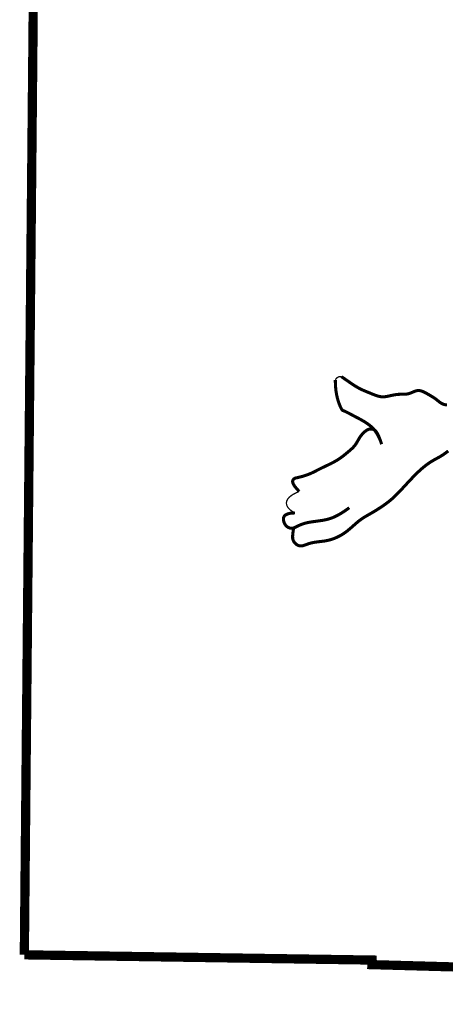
# Model space of a CAD drawing. Extents: x 0 to 8.5, y -11 to 0.
# Tile 3 of 144: x 6.563 to 6.882, y -9.606 to -8.869. Entities that reach past the tile are written whole.
import ezdxf

# ---------------------------------------------------------------- set-up
doc = ezdxf.new("R2010")
doc.units = 0
doc.header["$MEASUREMENT"] = 0
doc.layers.add('BELMONT-BORDER', color=5, linetype='CONTINUOUS')
doc.layers.add('FACE', color=160, linetype='CONTINUOUS')

msp = doc.modelspace()

# ---------------------------------------------------------------- linework, layer by layer
at = {"layer": 'BELMONT-BORDER', "color": 7, "const_width": 0.00691}
for points in [[(6.56667, -9.56911), (6.57547, -8.6337), (6.8428, -8.63114), (6.84293, -8.64116), (7.65818, -8.66408), (7.65825, -8.64987), (7.80864, -8.65284)], [(6.56667, -9.56911), (6.82684, -9.57303), (6.82673, -9.57646), (7.08572, -9.58367), (7.08554, -9.5888), (7.54717, -9.60271)]]:
    msp.add_lwpolyline(points, dxfattribs=at)
at = {"layer": 'FACE', "color": 7}
for points, const_width in [([(6.7994, -9.13855), (6.79966, -9.1381), (6.79992, -9.13773), (6.80018, -9.13742), (6.80044, -9.13716), (6.8007, -9.13695), (6.80095, -9.13677), (6.80118, -9.13663), (6.80141, -9.1365), (6.80162, -9.13638), (6.80184, -9.13628), (6.80206, -9.1362), (6.80232, -9.13613), (6.80262, -9.13609), (6.80298, -9.13606), (6.80341, -9.13606), (6.80393, -9.13609)], 0.000969), ([(6.80393, -9.13609), (6.8061, -9.1376), (6.80855, -9.1393), (6.8106, -9.14071), (6.81231, -9.14186), (6.81376, -9.14282), (6.81503, -9.14361), (6.81618, -9.14428), (6.81728, -9.14489), (6.81836, -9.14543), (6.81941, -9.14593), (6.82044, -9.14639), (6.82145, -9.14683), (6.82247, -9.14725), (6.82348, -9.14766), (6.82451, -9.14808), (6.82555, -9.14851), (6.82659, -9.14894), (6.82763, -9.14937), (6.82867, -9.14977), (6.82969, -9.15015), (6.83069, -9.15049), (6.83166, -9.15077), (6.83259, -9.15098), (6.83348, -9.15113), (6.83433, -9.15121), (6.83516, -9.15122), (6.83597, -9.15119), (6.83677, -9.1511), (6.83757, -9.15098), (6.83839, -9.15083), (6.83922, -9.15066), (6.84008, -9.15047), (6.84097, -9.15027), (6.84189, -9.15008), (6.84282, -9.14989), (6.84377, -9.14971), (6.84472, -9.14956), (6.84569, -9.14944), (6.84666, -9.14936), (6.84763, -9.14932), (6.8486, -9.14931), (6.84956, -9.1493), (6.85052, -9.1493), (6.85147, -9.14927), (6.85241, -9.1492), (6.85334, -9.14907), (6.85426, -9.14887), (6.85516, -9.14859), (6.85605, -9.14824), (6.85693, -9.14786), (6.8578, -9.14748), (6.85867, -9.14712), (6.85954, -9.14682), (6.86041, -9.1466), (6.86129, -9.14648), (6.86217, -9.14651), (6.86306, -9.14665), (6.86394, -9.1469), (6.86483, -9.14723), (6.86572, -9.14763), (6.86659, -9.14807), (6.86746, -9.14855), (6.86832, -9.14903), (6.86916, -9.14951), (6.86998, -9.14999), (6.87078, -9.15046), (6.87156, -9.15092), (6.87232, -9.15139), (6.87304, -9.15185), (6.87373, -9.15232), (6.87439, -9.15278), (6.875, -9.15325), (6.87559, -9.15372), (6.87616, -9.15418), (6.8767, -9.15462), (6.87724, -9.15505), (6.87776, -9.15544), (6.87829, -9.15581), (6.87883, -9.15613), (6.87939, -9.15641), (6.87995, -9.15665), (6.88053, -9.15685), (6.88112, -9.15702), (6.88171, -9.15716), (6.88231, -9.15727), (6.88292, -9.15736)], 0.0023), ([(6.83407, -9.18671), (6.83295, -9.18368), (6.8318, -9.1811), (6.83062, -9.17891), (6.8294, -9.17707), (6.82818, -9.17551), (6.82693, -9.1742), (6.82569, -9.17308), (6.82444, -9.17209), (6.8232, -9.17119), (6.82197, -9.17036), (6.82074, -9.16959), (6.81952, -9.16888), (6.8183, -9.1682), (6.81708, -9.16754), (6.81587, -9.1669), (6.81465, -9.16626), (6.81344, -9.16562), (6.81224, -9.16499), (6.81108, -9.16437), (6.80998, -9.16378), (6.80895, -9.16325), (6.80801, -9.16277), (6.80719, -9.16236), (6.80649, -9.16204), (6.80593, -9.16182), (6.80549, -9.16166), (6.80515, -9.16153), (6.80487, -9.1614), (6.80463, -9.16123), (6.80441, -9.16098), (6.80417, -9.16063), (6.80389, -9.16013), (6.80355, -9.15946), (6.80315, -9.15862), (6.80272, -9.15761), (6.80226, -9.15645), (6.8018, -9.15515), (6.80134, -9.1537), (6.80091, -9.15213), (6.80051, -9.15043), (6.80016, -9.14861), (6.79987, -9.14669), (6.79964, -9.14466), (6.79948, -9.14253), (6.7994, -9.14031), (6.7994, -9.13855)], 0.0023), ([(6.83407, -9.18671), (6.83304, -9.18377), (6.83213, -9.18143), (6.83132, -9.17962), (6.8306, -9.17826), (6.82994, -9.17727), (6.82932, -9.17659), (6.82874, -9.17612), (6.82816, -9.1758), (6.82758, -9.17557), (6.82699, -9.1754), (6.82639, -9.17531), (6.82579, -9.17529), (6.82517, -9.17535), (6.82453, -9.1755), (6.82389, -9.17573), (6.82323, -9.17605), (6.82256, -9.17646), (6.82188, -9.17695), (6.8212, -9.17751), (6.82052, -9.17813), (6.81987, -9.17881), (6.81923, -9.17953), (6.81863, -9.18028), (6.81806, -9.18106), (6.81754, -9.18186), (6.81705, -9.18266), (6.81658, -9.18347), (6.81612, -9.18428), (6.81567, -9.18508), (6.8152, -9.18586), (6.81471, -9.18663), (6.81418, -9.18737), (6.81362, -9.18808), (6.81301, -9.18877), (6.81237, -9.18944), (6.8117, -9.19008), (6.81101, -9.19071), (6.8103, -9.19133), (6.80958, -9.19194), (6.80885, -9.19255), (6.80812, -9.19315), (6.80739, -9.19376), (6.80666, -9.19436), (6.80592, -9.19495), (6.80518, -9.19554), (6.80442, -9.19612), (6.80365, -9.19669), (6.80287, -9.19724), (6.80208, -9.19778), (6.80126, -9.1983), (6.80043, -9.19882), (6.79958, -9.19932), (6.7987, -9.19982), (6.7978, -9.20031), (6.79688, -9.2008), (6.79592, -9.20129), (6.79494, -9.20177), (6.79393, -9.20226), (6.79291, -9.20274), (6.79188, -9.20323), (6.79085, -9.20371), (6.78983, -9.2042), (6.78882, -9.20468), (6.78784, -9.20517), (6.78688, -9.20565), (6.78595, -9.20614), (6.78502, -9.20662), (6.7841, -9.20709), (6.78317, -9.20756), (6.78223, -9.20801), (6.78125, -9.20846), (6.78024, -9.20889), (6.77919, -9.20931), (6.77812, -9.20971), (6.77703, -9.21008), (6.77596, -9.21043), (6.77492, -9.21075), (6.77392, -9.21103), (6.773, -9.21128), (6.77216, -9.21148), (6.77142, -9.21165), (6.77078, -9.21178), (6.77022, -9.2119), (6.76972, -9.21203), (6.76927, -9.21218), (6.76887, -9.21237), (6.76849, -9.21262), (6.76812, -9.21294), (6.76777, -9.21336), (6.76751, -9.2139), (6.76741, -9.21462), (6.76756, -9.21554), (6.76804, -9.21671), (6.76895, -9.21816), (6.77035, -9.21994), (6.77234, -9.22207)], 0.0023), ([(6.76814, -9.2498), (6.76782, -9.25181), (6.7676, -9.2535), (6.76746, -9.25491), (6.76742, -9.25609), (6.76746, -9.25708), (6.7676, -9.25792), (6.76783, -9.25866), (6.76815, -9.25934), (6.76855, -9.26), (6.76904, -9.26062), (6.76961, -9.2612), (6.77023, -9.26172), (6.77091, -9.26217), (6.77163, -9.26252), (6.77238, -9.26277), (6.77316, -9.26289), (6.77396, -9.26289), (6.77477, -9.26277), (6.77561, -9.26256), (6.77647, -9.26229), (6.77737, -9.26196), (6.7783, -9.26162), (6.77926, -9.26127), (6.78027, -9.26095), (6.78132, -9.26067), (6.78241, -9.26043), (6.78352, -9.26022), (6.78464, -9.26004), (6.78576, -9.25988), (6.78687, -9.25974), (6.78795, -9.25961), (6.789, -9.25949), (6.79001, -9.25937), (6.79099, -9.25924), (6.79195, -9.25909), (6.7929, -9.25892), (6.79386, -9.25872), (6.79484, -9.25849), (6.79586, -9.2582), (6.79692, -9.25787), (6.79804, -9.25747), (6.79922, -9.25701), (6.80043, -9.25649), (6.80169, -9.25589), (6.80298, -9.25521), (6.80429, -9.25446), (6.80561, -9.25362), (6.80694, -9.25269), (6.80828, -9.25168), (6.8096, -9.2506), (6.81092, -9.24948), (6.81222, -9.24834), (6.81349, -9.24721), (6.81474, -9.24612), (6.81595, -9.24508), (6.81712, -9.24412), (6.81826, -9.24326), (6.81936, -9.24248), (6.82047, -9.24175), (6.82159, -9.24106), (6.82275, -9.24038), (6.82397, -9.23968), (6.82526, -9.23894), (6.82666, -9.23813), (6.82817, -9.23724), (6.82978, -9.23626), (6.83145, -9.23521), (6.83316, -9.2341), (6.8349, -9.23294), (6.83661, -9.23174), (6.8383, -9.23049), (6.83991, -9.22923), (6.84144, -9.22795), (6.8429, -9.22665), (6.84431, -9.22532), (6.84567, -9.22397), (6.84701, -9.22259), (6.84834, -9.22118), (6.84969, -9.21972), (6.85106, -9.21823), (6.85248, -9.21669), (6.85392, -9.21513), (6.8554, -9.21356), (6.85688, -9.212), (6.85836, -9.21047), (6.85983, -9.20899), (6.86128, -9.20758), (6.86269, -9.20626), (6.86407, -9.20504), (6.86539, -9.20392), (6.86667, -9.20289), (6.86791, -9.20195), (6.8691, -9.2011), (6.87024, -9.20032), (6.87134, -9.19962), (6.87239, -9.19898), (6.8734, -9.1984), (6.87438, -9.19786), (6.87533, -9.19735), (6.87628, -9.19684), (6.87723, -9.19631), (6.8782, -9.19575), (6.87919, -9.19513), (6.88023, -9.19445), (6.88133, -9.19367), (6.88253, -9.19279), (6.8839, -9.1918)], 0.0023), ([(6.77234, -9.22207), (6.76994, -9.22314), (6.76792, -9.22421), (6.76628, -9.2253), (6.76497, -9.22638), (6.764, -9.22746), (6.76332, -9.22854), (6.76292, -9.22962), (6.76278, -9.23069), (6.76288, -9.23174), (6.76321, -9.23278), (6.76374, -9.23378), (6.76447, -9.23476), (6.76539, -9.23569), (6.76647, -9.23657), (6.76772, -9.2374), (6.7691, -9.23816)], 0.000969), ([(6.7691, -9.23816), (6.76599, -9.23836), (6.7637, -9.2389), (6.76211, -9.2397), (6.76112, -9.24069), (6.76062, -9.24181), (6.76051, -9.24298), (6.76067, -9.24414), (6.761, -9.2452), (6.7614, -9.24612), (6.76185, -9.2469), (6.76233, -9.24755), (6.76284, -9.24808), (6.76337, -9.24851), (6.76389, -9.24885), (6.76441, -9.24911), (6.76491, -9.24932), (6.76538, -9.24948), (6.76583, -9.24959), (6.76626, -9.24966), (6.76669, -9.24968), (6.76711, -9.24966), (6.76754, -9.24959), (6.76799, -9.24948), (6.76846, -9.24932), (6.76896, -9.24911), (6.76949, -9.24887), (6.77006, -9.2486), (6.77065, -9.24831), (6.77127, -9.248), (6.77192, -9.24768), (6.7726, -9.24736), (6.77331, -9.24705), (6.77406, -9.24675), (6.77483, -9.24647), (6.77564, -9.24621), (6.77649, -9.24596), (6.77737, -9.24572), (6.77829, -9.2455), (6.77926, -9.2453), (6.78026, -9.24511), (6.78132, -9.24493), (6.78241, -9.24477), (6.78353, -9.24461), (6.78467, -9.24446), (6.78583, -9.2443), (6.78699, -9.24415), (6.78816, -9.24398), (6.78932, -9.24381), (6.79046, -9.24362), (6.7916, -9.2434), (6.79274, -9.24315), (6.79388, -9.24287), (6.79504, -9.24253), (6.79623, -9.24213), (6.79744, -9.24167), (6.79869, -9.24114), (6.79999, -9.24052), (6.80132, -9.23982), (6.80269, -9.23905), (6.80409, -9.23821), (6.80551, -9.23731), (6.80694, -9.23635), (6.80839, -9.23533), (6.80984, -9.23426)], 0.0023)]:
    msp.add_lwpolyline(points, dxfattribs=dict(at, const_width=const_width))

doc.saveas('drawing.dxf')
